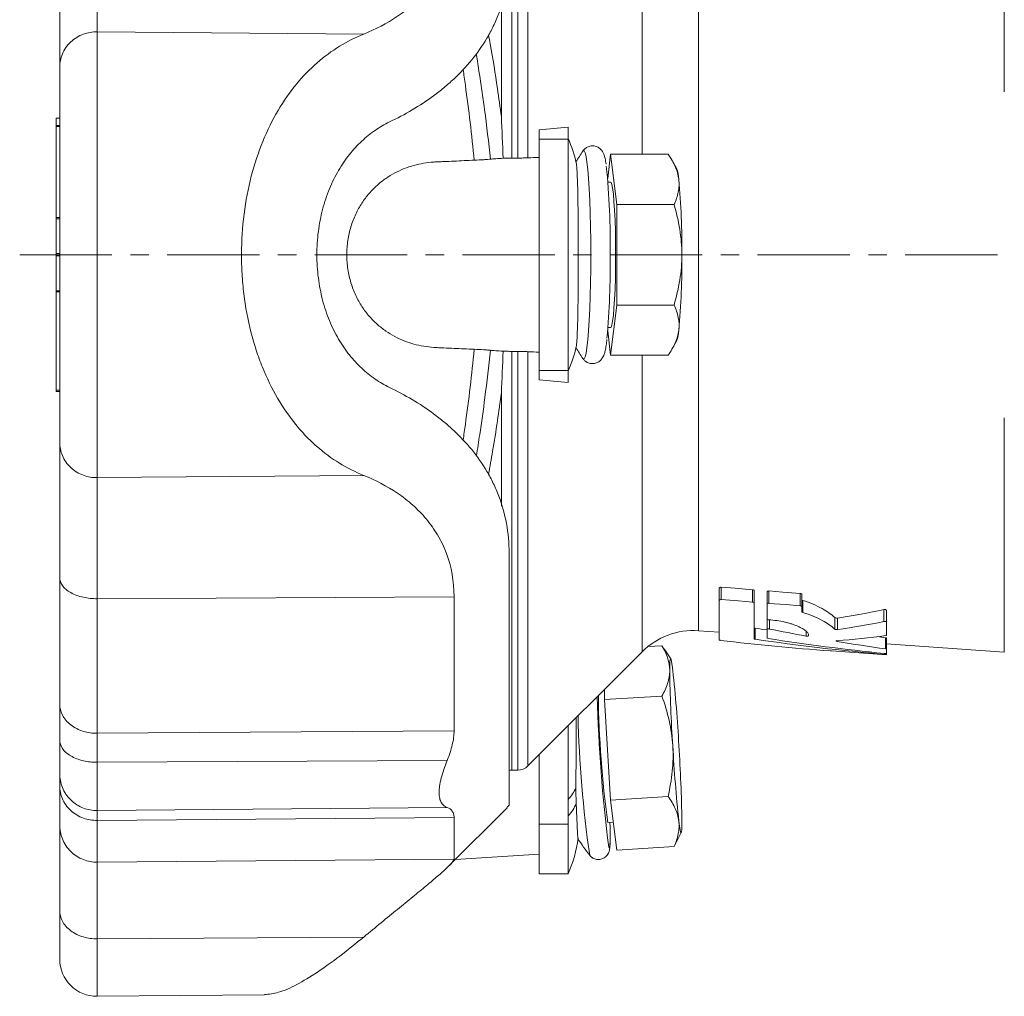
# Model space of a CAD drawing. Header units: millimetres. Extents: x 163 to 693, y 53 to 519.
# Tile 1 of 6: x 163 to 299, y 53 to 187. Entities that reach past the tile are written whole.
import ezdxf

# ---------------------------------------------------------------- set-up
doc = ezdxf.new("R2010")
doc.units = ezdxf.units.MM
doc.linetypes.add('CENTERX2', pattern=[20.32, 12.7, -2.54, 2.54, -2.54])
doc.layers.add('FORMAT', color=7, linetype='Continuous')

msp = doc.modelspace()

# ---------------------------------------------------------------- linework, layer by layer
at = {"color": 8, "linetype": 'Continuous', "lineweight": 0}
for p, q in [((231.17, 225.69), (231.17, 168)), ((231.99, 168.01), (231.99, 225.69)), ((233.4, 225.11), (233.4, 168.05)), ((249.12, 209.39), (249.12, 168.55)), ((298.99, 177.14), (298.99, 209.43)), ((256.89, 206.48), (256.89, 102.91)), ((229.75, 173.72), (229.75, 189.32)), ((174.08, 185.4), (210.79, 185.09)), ((168.43, 173.5), (168.94, 173.5)), ((168.43, 172.34), (168.94, 172.34)), ((234.94, 170.63), (238.94, 170.63)), ((168.43, 159.82), (168.94, 159.82)), ((168.43, 159.65), (168.94, 159.65)), ((168.43, 154.86), (168.94, 154.86)), ((168.43, 154.53), (168.94, 154.53)), ((168.43, 149.74), (168.94, 149.74)), ((168.43, 149.57), (168.94, 149.57)), ((231.17, 141.38), (231.17, 83.69)), ((231.99, 83.69), (231.99, 141.38)), ((233.4, 141.34), (233.4, 84.28)), ((249.12, 140.84), (249.12, 100)), ((234.94, 138.76), (238.94, 138.76)), ((168.43, 136.06), (168.94, 136.06)), ((229.75, 120.05), (229.75, 135.67)), ((298.99, 99.96), (298.99, 132.25)), ((174.08, 123.99), (210.79, 124.3)), ((259.99, 107.2), (259.99, 108.9)), ((264.31, 106.86), (264.31, 108.56)), ((174.08, 107.32), (223.23, 107.56)), ((266.56, 106.68), (266.56, 108.38)), ((270.88, 106.34), (270.88, 108.04)), ((271.25, 105.43), (271.25, 107.09)), ((282.42, 104.18), (282.42, 105.82)), ((266.65, 103.15), (266.65, 104.4)), ((275.65, 103.13), (275.65, 104.73)), ((276.01, 103.07), (276.01, 104.66)), ((264.7, 101.74), (264.7, 103.27)), ((271.71, 102.18), (271.71, 102.81)), ((282.64, 100.41), (282.64, 101.93)), ((275.97, 101.43), (275.97, 101.54)), ((282.64, 99.65), (282.64, 99.77)), ((174.08, 88.78), (223.23, 89.11)), ((174.08, 84.79), (222.28, 85.04)), ((174.08, 78.14), (222.28, 78.55)), ((174.08, 76.78), (223.23, 77.18)), ((234.94, 76.24), (238.94, 76.24)), ((174.08, 71.03), (223.23, 71.46)), ((174.08, 60.47), (210.79, 60.71))]:
    msp.add_line(p, q, dxfattribs=at)
at = {"color": 7, "linetype": 'Continuous', "lineweight": 15}
for p, q in [((168.94, 173.51), (168.43, 173.51)), ((168.43, 173.5), (168.43, 172.54)), ((168.43, 172.52), (168.94, 172.52)), ((168.43, 172.34), (168.43, 159.82)), ((238.94, 172.29), (238.94, 170.63)), ((234.94, 171.92), (234.94, 170.63)), ((234.94, 170.63), (234.94, 138.76)), ((238.94, 170.63), (238.94, 138.76)), ((240.96, 168.98), (240.95, 168.97)), ((244.78, 168.55), (244.38, 165.19)), ((245.62, 161.62), (244.78, 168.55)), ((244.78, 168.55), (252.69, 168.55)), ((231.17, 168), (231.99, 168.01)), ((253.86, 166.61), (253.26, 167.66)), ((244.78, 164.69), (244.42, 164.69)), ((245.62, 147.77), (245.62, 161.62)), ((245.62, 161.62), (253.53, 161.62)), ((168.43, 159.65), (168.43, 154.86)), ((168.43, 154.53), (168.43, 149.74)), ((168.43, 149.57), (168.43, 136.06)), ((244.78, 140.84), (245.62, 147.77)), ((245.62, 147.77), (253.53, 147.77)), ((244.38, 144.2), (244.78, 140.84)), ((244.42, 144.69), (244.78, 144.69)), ((253.26, 141.73), (253.86, 142.78)), ((231.99, 141.38), (231.17, 141.38)), ((244.78, 140.84), (252.69, 140.84)), ((234.94, 138.76), (234.94, 137.47)), ((238.94, 138.76), (238.94, 137.1)), ((168.43, 135.88), (168.94, 135.88)), ((259.75, 107.1), (259.75, 108.79)), ((259.75, 101.63), (259.75, 107.1)), ((264.55, 106.72), (264.55, 108.41)), ((266.32, 106.58), (266.32, 108.27)), ((271.12, 106.2), (271.12, 107.89)), ((264.55, 106.72), (264.55, 101.79)), ((266.32, 104.53), (266.32, 106.58)), ((271.12, 106.2), (271.12, 105.53)), ((266.32, 103.1), (266.32, 104.53)), ((282.79, 104.06), (282.79, 105.7)), ((266.32, 101.9), (266.32, 103.1)), ((282.79, 104.06), (282.79, 102.3)), ((256.89, 102.91), (259.75, 102.71)), ((282.79, 100.36), (282.79, 101.88)), ((249.92, 100.72), (251.85, 100.83)), ((252.12, 100.39), (251.85, 100.83)), ((253.06, 99.02), (252.15, 100.41)), ((282.79, 101.1), (298.99, 99.96)), ((282.79, 100.36), (282.79, 99.77)), ((233.4, 84.28), (249.12, 100)), ((275.03, 100.13), (275.1, 100.13)), ((275.18, 100.12), (282.79, 99.59)), ((282.79, 99.63), (282.79, 99.77)), ((282.79, 99.63), (282.79, 99.59)), ((243.94, 93.43), (243.94, 94.83)), ((243.94, 93.43), (251.85, 93.9)), ((244.78, 79.59), (243.94, 93.43)), ((238.94, 89.82), (238.94, 76.24)), ((234.94, 85.82), (234.94, 76.24)), ((231.17, 83.69), (231.99, 83.69)), ((244.78, 79.59), (252.69, 80.07)), ((230.51, 78.54), (230.81, 78.88)), ((245.62, 72.69), (244.78, 79.59)), ((222.44, 70.43), (230.53, 78.52)), ((234.94, 76.24), (234.94, 69.41)), ((238.94, 76.23), (238.94, 69.41)), ((244.39, 76.48), (245.15, 76.53)), ((253.78, 73.65), (254.51, 75.11)), ((253.53, 73.17), (253.76, 73.66)), ((223.41, 71.39), (234.94, 72.14)), ((245.62, 72.69), (253.53, 73.17)), ((234.94, 69.41), (238.94, 69.41)), ((174.08, 52.55), (197.14, 52.75))]:
    msp.add_line(p, q, dxfattribs=at)
at = {"color": 8, "linetype": 'Continuous', "lineweight": 0, "flags": 128}
for points in [[(242.06, 154.69), (242.05, 156.65), (242.03, 158.57), (241.98, 160.42), (241.92, 162.16), (241.84, 163.76), (241.75, 165.19), (241.64, 166.43), (241.52, 167.44), (241.4, 168.23), (241.27, 168.75), (241.13, 169.02), (240.99, 169.02), (240.96, 168.98)], [(240.96, 140.41), (240.99, 140.37), (241.13, 140.37), (241.27, 140.63), (241.4, 141.16), (241.52, 141.94), (241.64, 142.96), (241.75, 144.2), (241.84, 145.63), (241.92, 147.23), (241.98, 148.97), (242.03, 150.82), (242.05, 152.74), (242.06, 154.69)], [(244.73, 74.8), (244.72, 73.96), (244.69, 73.37), (244.64, 73.05), (244.58, 73), (244.53, 73.11)]]:
    msp.add_lwpolyline(points, dxfattribs=at)
at = {"color": 7, "linetype": 'Continuous', "lineweight": 15, "flags": 128}
for points in [[(245.48, 154.69), (245.47, 156.34), (245.44, 157.94), (245.4, 159.45), (245.33, 160.84), (245.25, 162.05), (245.16, 163.07), (245.06, 163.85), (244.95, 164.39), (244.84, 164.66), (244.78, 164.69)], [(244.78, 144.69), (244.84, 144.73), (244.95, 145), (245.06, 145.54), (245.16, 146.32), (245.25, 147.34), (245.33, 148.55), (245.4, 149.94), (245.44, 151.45), (245.47, 153.05), (245.48, 154.69)], [(264.31, 108.56), (261.92, 108.75), (259.99, 108.9)], [(259.99, 107.2), (262.37, 107.01), (264.31, 106.86)], [(270.88, 108.04), (268.49, 108.23), (266.56, 108.38)], [(266.56, 106.68), (268.9, 106.5), (270.88, 106.34)], [(252.92, 97.43), (252.93, 98.13), (252.95, 98.63), (252.99, 98.94), (253.03, 99.04), (253.1, 98.94), (253.17, 98.64), (253.25, 98.14), (253.34, 97.45)], [(230.8, 83.66), (230.97, 83.68), (231.17, 83.69)], [(244.7, 76.5), (244.72, 75.88), (244.73, 74.8)], [(254.6, 76.7), (254.59, 76.01), (254.57, 75.5), (254.53, 75.19), (254.48, 75.09), (254.42, 75.19), (254.35, 75.49), (254.27, 76), (254.18, 76.69)]]:
    msp.add_lwpolyline(points, dxfattribs=at)
at = {"color": 7, "linetype": 'Continuous', "lineweight": 15}
for centre, radius, start, end in [((223.36, 163.69), 17.08, 12.3096, 24.1895), ((261.52, 154.69), 25.03, 145.194, 149.227), ((141.82, 156.26), 102.92, 359.1287, 5.9382), ((249.68, 164.94), 4.5, 1.8697, 21.7117), ((153.34, 155.82), 101.26, 359.3625, 5.2501), ((131.72, 153.34), 113.01, 354.8591, 0.6875), ((153.34, 153.57), 101.26, 354.7499, 0.6375), ((249.68, 144.45), 4.5, 338.2883, 358.1303), ((223.36, 145.69), 17.08, 335.8105, 347.6904), ((261.52, 154.69), 25.03, 210.8141, 214.806), ((256.19, 92.93), 10, 86, 135), ((454.5, 100.36), 201.6, 180.8328, 183.7854), ((52.11, 75.98), 202.38, 3.1438, 6.0888), ((446.09, 98.95), 203.21, 181.4454, 187.3063), ((383.44, 95.52), 140.35, 180.6289, 187.797), ((455.43, 98.15), 202.39, 183.1439, 186.0887), ((53.02, 73.77), 201.6, 0.8327, 3.7855), ((231.99, 85.69), 2, 270, 315), ((223.36, 76.41), 17.08, 335.8105, 352.9813), ((261.52, 87.54), 25.03, 211.9699, 218.4219), ((174.03, 57.64), 5.09, 180, 270.5042)]:
    msp.add_arc(centre, radius, start, end, dxfattribs=at)
at = {"color": 8, "linetype": 'Continuous', "lineweight": 0}
for centre, radius, start, end in [((402.9, 95.12), 162.65, 181.39, 188.1783), ((234.24, 83.97), 6.37, 317.4852, 334.8018), ((234.3, 81.68), 6.31, 317.4238, 335.7679)]:
    msp.add_arc(centre, radius, start, end, dxfattribs=at)
at = {"color": 7, "linetype": 'Continuous', "lineweight": 15}
for centre, major_axis, ratio, start_param, end_param in [((256.91, 154.69), (81.29, 0), 0.633221, 4.949557, 5.031681), ((310.75, 154.69), (134.12, 0), 0.408268, 4.361873, 4.374728), ((329.06, 154.69), (140.84, 0), 0.408268, 4.253343, 4.29303), ((257.17, 154.69), (83.68, 0), 0.633221, 4.939444, 5.018969), ((311.39, 154.69), (137.86, 0), 0.408268, 4.366906, 4.502358), ((316.15, 154.69), (138.66, 0), 0.408268, 4.345973, 4.466969), ((265.5, 154.69), (84.6, 0), 0.633221, 4.836073, 4.916888), ((328.43, 154.69), (137.11, 0), 0.408268, 4.363244, 4.371897), ((298.47, 154.69), (135.68, 0), 0.408268, 4.424102, 4.538754), ((329.06, 154.69), (140.84, 0), 0.408268, 4.325921, 4.376541)]:
    msp.add_ellipse(centre, major_axis=major_axis, ratio=ratio, start_param=start_param, end_param=end_param, dxfattribs=at)
at = {"color": 8, "linetype": 'Continuous', "lineweight": 0}
for points, knots in [([(174.08, 185.4), (174.08, 186.15), (174.08, 187.08), (174.08, 189.28), (174.08, 190.55), (174.08, 193.4), (174.08, 194.98), (174.08, 198.37), (174.08, 200.18), (174.08, 202.07)], [0, 0, 0, 0, 0.25, 0.25, 0.5, 0.5, 0.75, 0.75, 1, 1, 1, 1]), ([(174.08, 185.4), (173.47, 185.4), (172.82, 185.3), (171.88, 184.95), (171.57, 184.81), (170.98, 184.45), (170.7, 184.24), (170.2, 183.77), (169.97, 183.51), (169.59, 182.95), (169.43, 182.66), (169.05, 181.77), (168.94, 181.16), (168.94, 180.59)], [0, 0, 0, 0, 0.25, 0.25, 0.375, 0.375, 0.5, 0.5, 0.625, 0.625, 0.75, 0.75, 1, 1, 1, 1]), ([(174.08, 123.99), (174.08, 124.41), (174.08, 124.92), (174.08, 126.15), (174.08, 126.86), (174.08, 128.53), (174.08, 129.49), (174.08, 131.64), (174.08, 132.84), (174.08, 135.5), (174.08, 136.95), (174.08, 140.07), (174.08, 141.74), (174.08, 145.24), (174.08, 147.08), (174.08, 150.84), (174.08, 152.77), (174.08, 156.62), (174.08, 158.55), (174.08, 162.31), (174.08, 164.15), (174.08, 167.65), (174.08, 169.32), (174.08, 172.44), (174.08, 173.89), (174.08, 176.54), (174.08, 177.75), (174.08, 179.9), (174.08, 180.85), (174.08, 182.52), (174.08, 183.24), (174.08, 184.47), (174.08, 184.98), (174.08, 185.4)], [0, 0, 0, 0, 0.0625, 0.0625, 0.125, 0.125, 0.1875, 0.1875, 0.25, 0.25, 0.3125, 0.3125, 0.375, 0.375, 0.4375, 0.4375, 0.5, 0.5, 0.5625, 0.5625, 0.625, 0.625, 0.6875, 0.6875, 0.75, 0.75, 0.8125, 0.8125, 0.875, 0.875, 0.9375, 0.9375, 1, 1, 1, 1]), ([(227.98, 184.96), (228.06, 184.55), (228.51, 182.13), (229.1, 178.37), (229.57, 175.01), (229.75, 173.72)], [0, 0, 0, 0, 0.111641, 0.659148, 1, 1, 1, 1]), ([(228.24, 167.86), (227.99, 170.15), (227.44, 175.04), (226.69, 179.82), (226.29, 182.37)], [0, 0, 0, 0, 0.467504, 1, 1, 1, 1]), ([(226.01, 167.72), (225.83, 169.45), (225.46, 172.91), (224.93, 177.07), (224.58, 179.5), (224.48, 180.22)], [0, 0, 0, 0, 0.412004, 0.825111, 1, 1, 1, 1]), ([(224.48, 129.17), (224.58, 129.89), (224.93, 132.31), (225.46, 136.47), (225.83, 139.94), (226.01, 141.67)], [0, 0, 0, 0, 0.174889, 0.586896, 1, 1, 1, 1]), ([(226.31, 127), (226.46, 127.97), (226.89, 130.63), (227.55, 135.47), (228, 139.36), (228.24, 141.53)], [0, 0, 0, 0, 0.203194, 0.556769, 1, 1, 1, 1]), ([(229.75, 135.67), (229.57, 134.38), (229.19, 131.67), (228.61, 127.92), (228.17, 125.5), (227.97, 124.46)], [0, 0, 0, 0, 0.341211, 0.715017, 1, 1, 1, 1]), ([(174.08, 123.99), (173.47, 123.99), (172.82, 124.09), (171.88, 124.44), (171.57, 124.58), (170.98, 124.94), (170.7, 125.15), (170.2, 125.62), (169.97, 125.88), (169.59, 126.43), (169.43, 126.73), (169.05, 127.62), (168.94, 128.23), (168.94, 128.8)], [0, 0, 0, 0, 0.25, 0.25, 0.375, 0.375, 0.5, 0.5, 0.625, 0.625, 0.75, 0.75, 1, 1, 1, 1]), ([(174.08, 123.99), (174.08, 123.24), (174.08, 122.31), (174.08, 120.11), (174.08, 118.84), (174.08, 115.99), (174.08, 114.41), (174.08, 111.02), (174.08, 109.21), (174.08, 107.32)], [0, 0, 0, 0, 0.25, 0.25, 0.5, 0.5, 0.75, 0.75, 1, 1, 1, 1]), ([(174.08, 107.32), (173.47, 107.32), (172.82, 107.38), (171.88, 107.59), (171.57, 107.67), (170.98, 107.89), (170.7, 108.01), (170.2, 108.3), (169.97, 108.45), (169.59, 108.78), (169.43, 108.96), (169.05, 109.49), (168.94, 109.86), (168.94, 110.2)], [0, 0, 0, 0, 0.25, 0.25, 0.375, 0.375, 0.5, 0.5, 0.625, 0.625, 0.75, 0.75, 1, 1, 1, 1]), ([(174.08, 107.32), (174.08, 103.83), (174.08, 100.5), (174.08, 94.28), (174.08, 91.4), (174.08, 88.78)], [0, 0, 0, 0, 0.5, 0.5, 1, 1, 1, 1]), ([(174.08, 88.78), (173.47, 88.77), (172.82, 88.86), (171.88, 89.14), (171.57, 89.27), (170.98, 89.57), (170.7, 89.74), (170.2, 90.13), (169.97, 90.35), (169.59, 90.81), (169.43, 91.05), (169.05, 91.79), (168.94, 92.3), (168.94, 92.78)], [0, 0, 0, 0, 0.25, 0.25, 0.375, 0.375, 0.5, 0.5, 0.625, 0.625, 0.75, 0.75, 1, 1, 1, 1]), ([(174.08, 84.79), (173.47, 84.79), (172.82, 84.85), (171.88, 85.07), (171.57, 85.16), (170.98, 85.39), (170.7, 85.52), (170.2, 85.82), (169.97, 85.98), (169.59, 86.33), (169.43, 86.51), (169.05, 87.08), (168.94, 87.46), (168.94, 87.82)], [0, 0, 0, 0, 0.25, 0.25, 0.375, 0.375, 0.5, 0.5, 0.625, 0.625, 0.75, 0.75, 1, 1, 1, 1]), ([(174.08, 84.79), (174.08, 83.9), (174.08, 83.06), (174.08, 81.53), (174.08, 80.85), (174.08, 79.69), (174.08, 79.22), (174.08, 78.5), (174.08, 78.26), (174.08, 78.14)], [0, 0, 0, 0, 0.25, 0.25, 0.5, 0.5, 0.75, 0.75, 1, 1, 1, 1]), ([(174.08, 78.14), (173.47, 78.13), (172.82, 78.24), (171.88, 78.6), (171.57, 78.76), (170.98, 79.13), (170.7, 79.35), (170.2, 79.85), (169.97, 80.12), (169.59, 80.7), (169.43, 81.01), (169.05, 81.95), (168.94, 82.59), (168.94, 83.19)], [0, 0, 0, 0, 0.25, 0.25, 0.375, 0.375, 0.5, 0.5, 0.625, 0.625, 0.75, 0.75, 1, 1, 1, 1]), ([(174.08, 71.03), (174.08, 71.36), (174.08, 72), (174.08, 73.93), (174.08, 75.21), (174.08, 76.78)], [0, 0, 0, 0, 0.5, 0.5, 1, 1, 1, 1]), ([(174.08, 60.47), (174.08, 61.97), (174.08, 63.35), (174.08, 65.81), (174.08, 66.89), (174.08, 68.69), (174.08, 69.42), (174.08, 70.5), (174.08, 70.86), (174.08, 71.03)], [0, 0, 0, 0, 0.25, 0.25, 0.5, 0.5, 0.75, 0.75, 1, 1, 1, 1]), ([(174.08, 60.47), (173.47, 60.47), (172.82, 60.55), (171.88, 60.83), (171.57, 60.94), (170.98, 61.23), (170.7, 61.4), (170.2, 61.78), (169.97, 61.98), (169.59, 62.43), (169.43, 62.66), (169.05, 63.37), (168.94, 63.87), (168.94, 64.32)], [0, 0, 0, 0, 0.25, 0.25, 0.375, 0.375, 0.5, 0.5, 0.625, 0.625, 0.75, 0.75, 1, 1, 1, 1]), ([(174.08, 60.47), (174.08, 59.64), (174.08, 57.89), (174.08, 55.74), (174.08, 53.99), (174.08, 52.79), (174.08, 52.63), (174.08, 52.56)], [0, 0, 0, 0, 0.172658, 0.359608, 0.56083, 0.775716, 1, 1, 1, 1])]:
    msp.add_open_spline(points, degree=3, knots=knots, dxfattribs=at)
at = {"color": 7, "linetype": 'Continuous', "lineweight": 15}
for points, knots in [([(223.23, 201.82), (223.23, 199.64), (222.87, 197.66), (222.02, 195.39), (221.83, 194.95), (221.43, 194.1), (221.2, 193.69), (220.5, 192.5), (219.97, 191.77), (218.82, 190.4), (218.2, 189.76), (216.87, 188.58), (216.17, 188.04), (213.99, 186.56), (212.43, 185.75), (210.79, 185.09)], [0, 0, 0, 0, 0.25, 0.25, 0.3125, 0.3125, 0.375, 0.375, 0.5, 0.5, 0.625, 0.625, 0.75, 0.75, 1, 1, 1, 1]), ([(168.94, 199.19), (168.94, 197.08), (168.94, 195.06), (168.94, 191.28), (168.94, 189.52), (168.94, 186.34), (168.94, 184.92), (168.94, 182.46), (168.94, 181.42), (168.94, 180.59)], [0, 0, 0, 0, 0.25, 0.25, 0.5, 0.5, 0.75, 0.75, 1, 1, 1, 1]), ([(214.33, 172.98), (216.46, 173.99), (218.51, 175.19), (220.9, 176.96), (221.37, 177.32), (222.29, 178.09), (222.74, 178.48), (224.06, 179.72), (224.89, 180.6), (226.42, 182.47), (227.12, 183.47), (228.07, 185.06), (228.36, 185.61), (228.91, 186.75), (229.17, 187.34), (229.85, 189.15), (230.2, 190.41), (230.68, 193.02), (230.81, 194.39), (230.81, 195.81)], [0, 0, 0, 0, 0.25, 0.25, 0.3125, 0.3125, 0.375, 0.375, 0.5, 0.5, 0.625, 0.625, 0.6875, 0.6875, 0.75, 0.75, 0.875, 0.875, 1, 1, 1, 1]), ([(210.79, 185.09), (209.64, 184.63), (208.53, 184.07), (206.39, 182.75), (205.36, 181.99), (203.37, 180.26), (202.42, 179.28), (200.61, 177.07), (199.77, 175.87), (198.23, 173.26), (197.53, 171.84), (196.28, 168.79), (195.75, 167.19), (194.88, 163.85), (194.54, 162.11), (194.08, 158.47), (193.97, 156.64), (193.96, 153.9), (193.99, 152.98), (194.09, 151.14), (194.18, 150.21), (194.51, 147.5), (194.84, 145.75), (195.37, 143.63), (195.49, 143.21), (195.73, 142.38), (195.86, 141.97), (196.25, 140.75), (196.54, 139.97), (197.46, 137.69), (198.16, 136.26), (199.71, 133.6), (200.55, 132.4), (201.9, 130.75), (202.36, 130.22), (203.31, 129.23), (203.81, 128.76), (205.31, 127.43), (206.36, 126.66), (208.52, 125.33), (209.64, 124.76), (210.79, 124.3)], [0, 0, 0, 0, 0.0625, 0.0625, 0.125, 0.125, 0.1875, 0.1875, 0.25, 0.25, 0.3125, 0.3125, 0.375, 0.375, 0.4375, 0.4375, 0.5, 0.5, 0.53125, 0.53125, 0.5625, 0.5625, 0.625, 0.625, 0.640625, 0.640625, 0.65625, 0.65625, 0.6875, 0.6875, 0.75, 0.75, 0.8125, 0.8125, 0.84375, 0.84375, 0.875, 0.875, 0.9375, 0.9375, 1, 1, 1, 1]), ([(168.94, 128.8), (168.94, 129.16), (168.94, 129.58), (168.94, 130.62), (168.94, 131.22), (168.94, 132.63), (168.94, 133.44), (168.94, 135.25), (168.94, 136.27), (168.94, 138.5), (168.94, 139.73), (168.94, 142.36), (168.94, 143.76), (168.94, 146.72), (168.94, 148.27), (168.94, 151.44), (168.94, 153.07), (168.94, 156.32), (168.94, 157.94), (168.94, 161.12), (168.94, 162.67), (168.94, 165.62), (168.94, 167.03), (168.94, 169.66), (168.94, 170.89), (168.94, 173.12), (168.94, 174.14), (168.94, 175.95), (168.94, 176.76), (168.94, 178.17), (168.94, 178.77), (168.94, 179.8), (168.94, 180.23), (168.94, 180.59)], [0, 0, 0, 0, 0.0625, 0.0625, 0.125, 0.125, 0.1875, 0.1875, 0.25, 0.25, 0.3125, 0.3125, 0.375, 0.375, 0.4375, 0.4375, 0.5, 0.5, 0.5625, 0.5625, 0.625, 0.625, 0.6875, 0.6875, 0.75, 0.75, 0.8125, 0.8125, 0.875, 0.875, 0.9375, 0.9375, 1, 1, 1, 1]), ([(168.43, 172.34), (168.43, 172.38), (168.43, 172.43), (168.43, 172.51), (168.43, 172.52), (168.43, 172.52)], [0, 0, 0, 0, 0.5, 0.5, 1, 1, 1, 1]), ([(204.34, 154.69), (204.34, 155.77), (204.41, 156.83), (204.61, 158.4), (204.69, 158.92), (204.89, 159.94), (205, 160.45), (205.39, 161.93), (205.71, 162.87), (206.26, 164.22), (206.46, 164.66), (206.88, 165.51), (207.1, 165.91), (207.79, 167.09), (208.29, 167.82), (209.09, 168.83), (209.37, 169.16), (209.93, 169.77), (210.22, 170.06), (211.11, 170.89), (211.72, 171.38), (212.99, 172.26), (213.65, 172.64), (214.33, 172.98)], [0, 0, 0, 0, 0.125, 0.125, 0.1875, 0.1875, 0.25, 0.25, 0.375, 0.375, 0.4375, 0.4375, 0.5, 0.5, 0.625, 0.625, 0.6875, 0.6875, 0.75, 0.75, 0.875, 0.875, 1, 1, 1, 1]), ([(244.17, 167.16), (244.17, 167.16), (244.13, 167.49), (244.03, 167.93), (243.9, 168.44), (243.71, 168.85), (243.46, 169.2), (243.07, 169.52), (242.53, 169.71), (241.94, 169.69), (241.44, 169.48), (241.1, 169.18), (240.98, 169.01), (240.92, 168.92)], [0, 0, 0, 0, 0.003164, 0.215474, 0.401814, 0.503185, 0.576195, 0.648863, 0.723023, 0.798384, 0.869913, 0.935592, 1, 1, 1, 1]), ([(252.69, 168.55), (253.09, 167.98), (253.42, 167.41), (253.93, 166.26), (254.11, 165.68), (254.18, 165.09)], [0, 0, 0, 0, 0.5, 0.5, 1, 1, 1, 1]), ([(226.01, 167.72), (225.08, 167.68), (223.69, 167.61), (222.06, 167.54), (221.36, 167.51), (220.89, 167.49), (220.66, 167.48), (219.5, 167.4), (218.58, 167.25), (216.79, 166.75), (215.91, 166.41), (214.64, 165.73), (214.22, 165.47), (213.41, 164.91), (213.01, 164.6), (212.25, 163.91), (211.89, 163.54), (211.18, 162.73), (210.85, 162.28), (210.23, 161.33), (209.94, 160.82), (209.44, 159.74), (209.21, 159.15), (208.85, 157.95), (208.7, 157.32), (208.56, 156.34), (208.52, 156), (208.47, 155.34), (208.46, 155.01), (208.46, 154.35), (208.47, 154.02), (208.52, 153.36), (208.56, 153.02), (208.71, 152.05), (208.85, 151.42), (209.13, 150.51), (209.23, 150.21), (209.45, 149.64), (209.57, 149.36), (209.95, 148.55), (210.24, 148.04), (210.71, 147.32), (210.87, 147.09), (211.2, 146.65), (211.37, 146.44), (211.9, 145.83), (212.26, 145.46), (213.03, 144.78), (213.42, 144.47), (214.24, 143.9), (214.66, 143.65), (215.92, 142.98), (216.8, 142.64), (218.59, 142.14), (219.51, 141.99), (220.67, 141.91), (220.9, 141.9), (221.37, 141.88), (222.06, 141.85), (223.69, 141.78), (225.08, 141.71), (226.01, 141.67)], [0, 0, 0, 0, 0.0625, 0.09375, 0.109375, 0.109375, 0.125, 0.125, 0.1875, 0.1875, 0.25, 0.25, 0.28125, 0.28125, 0.3125, 0.3125, 0.34375, 0.34375, 0.375, 0.375, 0.40625, 0.40625, 0.4375, 0.4375, 0.46875, 0.46875, 0.484375, 0.484375, 0.5, 0.5, 0.515625, 0.515625, 0.53125, 0.53125, 0.5625, 0.5625, 0.578125, 0.578125, 0.59375, 0.59375, 0.625, 0.625, 0.640625, 0.640625, 0.65625, 0.65625, 0.6875, 0.6875, 0.71875, 0.71875, 0.75, 0.75, 0.8125, 0.8125, 0.875, 0.875, 0.890625, 0.890625, 0.90625, 0.9375, 1, 1, 1, 1]), ([(228.24, 167.86), (228.12, 167.85), (227.99, 167.83), (227.68, 167.81), (227.5, 167.8), (226.94, 167.76), (226.51, 167.74), (226.01, 167.72)], [0, 0, 0, 0, 0.25, 0.25, 0.5, 0.5, 1, 1, 1, 1]), ([(228.24, 167.86), (228.44, 167.88), (228.69, 167.9), (229.27, 167.94), (229.61, 167.96), (229.99, 167.98)], [0, 0, 0, 0, 0.5, 0.5, 1, 1, 1, 1]), ([(229.99, 167.98), (230.16, 167.99), (230.35, 167.99), (230.74, 168), (230.96, 168), (231.17, 168)], [0, 0, 0, 0, 0.5, 0.5, 1, 1, 1, 1]), ([(233.4, 168.05), (233.31, 168.04), (233.21, 168.04), (232.99, 168.03), (232.87, 168.03), (232.63, 168.02), (232.51, 168.02), (232.25, 168.01), (232.12, 168.01), (231.99, 168.01)], [0, 0, 0, 0, 0.25, 0.25, 0.5, 0.5, 0.75, 0.75, 1, 1, 1, 1]), ([(240.05, 142.05), (240.07, 142.16), (240.1, 142.33), (240.13, 142.69), (240.14, 142.83), (240.16, 143.13), (240.17, 143.3), (240.19, 143.85), (240.21, 144.27), (240.23, 144.98), (240.24, 145.24), (240.26, 145.77), (240.26, 146.05), (240.28, 146.91), (240.29, 147.53), (240.3, 148.5), (240.31, 148.84), (240.31, 149.53), (240.32, 149.88), (240.33, 150.95), (240.33, 151.68), (240.34, 153.17), (240.34, 153.94), (240.34, 155.45), (240.34, 156.2), (240.33, 157.32), (240.33, 157.69), (240.33, 158.43), (240.32, 158.79), (240.31, 159.86), (240.31, 160.54), (240.29, 161.52), (240.29, 161.84), (240.28, 162.46), (240.27, 162.76), (240.26, 163.62), (240.24, 164.15), (240.22, 164.87), (240.21, 165.1), (240.19, 165.52), (240.19, 165.72), (240.16, 166.27), (240.14, 166.57), (240.11, 166.93), (240.1, 167.04), (240.07, 167.21), (240.06, 167.28), (240.05, 167.34)], [0, 0, 0, 0, 0.0625, 0.0625, 0.09375, 0.09375, 0.125, 0.125, 0.1875, 0.1875, 0.21875, 0.21875, 0.25, 0.25, 0.3125, 0.3125, 0.34375, 0.34375, 0.375, 0.375, 0.4375, 0.4375, 0.5, 0.5, 0.5625, 0.5625, 0.59375, 0.59375, 0.625, 0.625, 0.6875, 0.6875, 0.71875, 0.71875, 0.75, 0.75, 0.8125, 0.8125, 0.84375, 0.84375, 0.875, 0.875, 0.9375, 0.9375, 0.96875, 0.96875, 1, 1, 1, 1]), ([(254.18, 165.09), (254.21, 164.79), (254.22, 164.5), (254.2, 163.91), (254.16, 163.62), (253.98, 162.76), (253.78, 162.19), (253.53, 161.62)], [0, 0, 0, 0, 0.25, 0.25, 0.5, 0.5, 1, 1, 1, 1]), ([(254.6, 154.69), (254.6, 155.28), (254.57, 155.87), (254.47, 157.05), (254.4, 157.63), (254.12, 159.37), (253.85, 160.5), (253.53, 161.62)], [0, 0, 0, 0, 0.25, 0.25, 0.5, 0.5, 1, 1, 1, 1]), ([(168.43, 159.65), (168.43, 159.66), (168.43, 159.69), (168.43, 159.75), (168.43, 159.79), (168.43, 159.82)], [0, 0, 0, 0, 0.5, 0.5, 1, 1, 1, 1]), ([(168.43, 154.86), (168.43, 154.85), (168.43, 154.83), (168.43, 154.78), (168.43, 154.74), (168.43, 154.65), (168.43, 154.61), (168.43, 154.56), (168.43, 154.54), (168.43, 154.53)], [0, 0, 0, 0, 0.25, 0.25, 0.5, 0.5, 0.75, 0.75, 1, 1, 1, 1]), ([(204.34, 154.69), (204.34, 153.61), (204.41, 152.55), (204.61, 150.99), (204.69, 150.47), (204.89, 149.45), (205, 148.94), (205.39, 147.46), (205.71, 146.52), (206.26, 145.17), (206.46, 144.73), (206.88, 143.88), (207.1, 143.48), (207.79, 142.3), (208.29, 141.57), (209.09, 140.56), (209.37, 140.23), (209.93, 139.62), (210.22, 139.33), (211.11, 138.5), (211.72, 138.01), (212.99, 137.13), (213.65, 136.75), (214.33, 136.41)], [0, 0, 0, 0, 0.125, 0.125, 0.1875, 0.1875, 0.25, 0.25, 0.375, 0.375, 0.4375, 0.4375, 0.5, 0.5, 0.625, 0.625, 0.6875, 0.6875, 0.75, 0.75, 0.875, 0.875, 1, 1, 1, 1]), ([(253.53, 147.77), (253.85, 148.89), (254.12, 150.05), (254.5, 152.36), (254.6, 153.52), (254.6, 154.69)], [0, 0, 0, 0, 0.5, 0.5, 1, 1, 1, 1]), ([(168.43, 149.57), (168.43, 149.6), (168.43, 149.64), (168.43, 149.7), (168.43, 149.73), (168.43, 149.74)], [0, 0, 0, 0, 0.5, 0.5, 1, 1, 1, 1]), ([(253.53, 147.77), (253.79, 147.2), (253.99, 146.63), (254.22, 145.48), (254.25, 144.89), (254.18, 144.3)], [0, 0, 0, 0, 0.5, 0.5, 1, 1, 1, 1]), ([(254.18, 144.3), (254.14, 144.01), (254.08, 143.71), (253.91, 143.13), (253.81, 142.84), (253.42, 141.97), (253.08, 141.4), (252.69, 140.84)], [0, 0, 0, 0, 0.25, 0.25, 0.5, 0.5, 1, 1, 1, 1]), ([(240.96, 140.42), (240.99, 140.38), (241.06, 140.26), (241.33, 139.99), (241.81, 139.73), (242.41, 139.66), (242.96, 139.81), (243.37, 140.1), (243.62, 140.4), (243.79, 140.7), (243.92, 141.04), (244.05, 141.52), (244.17, 142.16), (244.24, 142.77), (244.27, 143.04)], [0, 0, 0, 0, 0.024254, 0.086268, 0.149224, 0.21362, 0.278947, 0.336104, 0.393188, 0.457351, 0.540755, 0.670666, 0.851215, 1, 1, 1, 1]), ([(226.01, 141.67), (226.51, 141.65), (226.94, 141.63), (227.5, 141.59), (227.67, 141.58), (227.98, 141.55), (228.12, 141.54), (228.24, 141.53)], [0, 0, 0, 0, 0.5, 0.5, 0.75, 0.75, 1, 1, 1, 1]), ([(229.99, 141.41), (229.61, 141.43), (229.28, 141.45), (228.69, 141.49), (228.44, 141.51), (228.24, 141.53)], [0, 0, 0, 0, 0.5, 0.5, 1, 1, 1, 1]), ([(231.17, 141.38), (230.95, 141.39), (230.75, 141.39), (230.35, 141.4), (230.16, 141.4), (229.99, 141.41)], [0, 0, 0, 0, 0.5, 0.5, 1, 1, 1, 1]), ([(231.99, 141.38), (232.12, 141.38), (232.25, 141.37), (232.5, 141.37), (232.63, 141.37), (232.87, 141.36), (232.99, 141.36), (233.2, 141.35), (233.31, 141.35), (233.4, 141.34)], [0, 0, 0, 0, 0.25, 0.25, 0.5, 0.5, 0.75, 0.75, 1, 1, 1, 1]), ([(168.43, 135.88), (168.43, 135.88), (168.43, 135.89), (168.43, 135.97), (168.43, 136.02), (168.43, 136.06)], [0, 0, 0, 0, 0.5, 0.5, 1, 1, 1, 1]), ([(214.33, 136.41), (216.46, 135.4), (218.51, 134.2), (220.9, 132.43), (221.37, 132.07), (222.29, 131.3), (222.74, 130.9), (224.06, 129.67), (224.89, 128.79), (226.42, 126.92), (227.12, 125.92), (228.07, 124.32), (228.36, 123.77), (228.91, 122.64), (229.17, 122.05), (229.85, 120.24), (230.2, 118.98), (230.68, 116.36), (230.81, 115), (230.81, 113.58)], [0, 0, 0, 0, 0.25, 0.25, 0.3125, 0.3125, 0.375, 0.375, 0.5, 0.5, 0.625, 0.625, 0.6875, 0.6875, 0.75, 0.75, 0.875, 0.875, 1, 1, 1, 1]), ([(168.94, 110.2), (168.94, 112.3), (168.94, 114.33), (168.94, 118.11), (168.94, 119.86), (168.94, 123.05), (168.94, 124.47), (168.94, 126.93), (168.94, 127.97), (168.94, 128.8)], [0, 0, 0, 0, 0.25, 0.25, 0.5, 0.5, 0.75, 0.75, 1, 1, 1, 1]), ([(223.23, 107.56), (223.23, 109.75), (222.87, 111.73), (222.02, 114), (221.83, 114.44), (221.43, 115.29), (221.2, 115.7), (220.5, 116.89), (219.97, 117.62), (218.82, 118.99), (218.2, 119.63), (216.87, 120.81), (216.17, 121.35), (213.99, 122.83), (212.43, 123.64), (210.79, 124.3)], [0, 0, 0, 0, 0.25, 0.25, 0.3125, 0.3125, 0.375, 0.375, 0.5, 0.5, 0.625, 0.625, 0.75, 0.75, 1, 1, 1, 1]), ([(230.81, 78.88), (230.81, 79.03), (230.81, 79.33), (230.81, 80.3), (230.81, 80.97), (230.81, 82.65), (230.81, 83.67), (230.81, 86.06), (230.81, 87.43), (230.81, 90.49), (230.81, 92.18), (230.81, 95.85), (230.81, 97.82), (230.81, 102), (230.81, 104.2), (230.81, 108.78), (230.81, 111.15), (230.81, 113.58)], [0, 0, 0, 0, 0.125, 0.125, 0.25, 0.25, 0.375, 0.375, 0.5, 0.5, 0.625, 0.625, 0.75, 0.75, 0.875, 0.875, 1, 1, 1, 1]), ([(168.94, 110.2), (168.94, 106.92), (168.94, 103.79), (168.94, 97.95), (168.94, 95.24), (168.94, 92.78)], [0, 0, 0, 0, 0.5, 0.5, 1, 1, 1, 1]), ([(259.99, 108.9), (259.92, 108.91), (259.86, 108.9), (259.77, 108.85), (259.75, 108.82), (259.75, 108.79)], [0, 0, 0, 0, 0.5, 0.5, 1, 1, 1, 1]), ([(264.55, 108.41), (264.55, 108.44), (264.53, 108.48), (264.44, 108.53), (264.38, 108.55), (264.31, 108.56)], [0, 0, 0, 0, 0.5, 0.5, 1, 1, 1, 1]), ([(223.23, 107.56), (223.23, 104.09), (223.23, 100.78), (223.23, 94.59), (223.23, 91.72), (223.23, 89.11)], [0, 0, 0, 0, 0.5, 0.5, 1, 1, 1, 1]), ([(259.75, 107.1), (259.75, 107.13), (259.77, 107.15), (259.86, 107.2), (259.92, 107.21), (259.99, 107.2)], [0, 0, 0, 0, 0.5, 0.5, 1, 1, 1, 1]), ([(266.56, 108.38), (266.5, 108.39), (266.43, 108.37), (266.35, 108.33), (266.32, 108.3), (266.32, 108.27)], [0, 0, 0, 0, 0.5, 0.5, 1, 1, 1, 1]), ([(271.12, 107.89), (271.12, 107.92), (271.1, 107.96), (271.01, 108.01), (270.95, 108.03), (270.88, 108.04)], [0, 0, 0, 0, 0.5, 0.5, 1, 1, 1, 1]), ([(264.31, 106.86), (264.38, 106.86), (264.44, 106.83), (264.53, 106.78), (264.55, 106.75), (264.55, 106.72)], [0, 0, 0, 0, 0.5, 0.5, 1, 1, 1, 1]), ([(266.32, 106.58), (266.32, 106.61), (266.34, 106.64), (266.43, 106.68), (266.5, 106.69), (266.56, 106.68)], [0, 0, 0, 0, 0.5, 0.5, 1, 1, 1, 1]), ([(270.88, 106.34), (270.95, 106.34), (271.01, 106.32), (271.1, 106.27), (271.12, 106.23), (271.12, 106.2)], [0, 0, 0, 0, 0.5, 0.5, 1, 1, 1, 1]), ([(275.65, 104.73), (275.44, 104.93), (275.19, 105.13), (274.6, 105.54), (274.27, 105.75), (273.52, 106.16), (273.11, 106.36), (272.23, 106.74), (271.76, 106.92), (271.25, 107.09)], [0, 0, 0, 0, 0.25, 0.25, 0.5, 0.5, 0.75, 0.75, 1, 1, 1, 1]), ([(282.79, 105.7), (282.79, 105.74), (282.75, 105.78), (282.64, 105.81), (282.59, 105.82), (282.5, 105.83), (282.46, 105.83), (282.42, 105.82)], [0, 0, 0, 0, 0.5, 0.5, 0.75, 0.75, 1, 1, 1, 1]), ([(266.57, 104.41), (266.5, 104.42), (266.44, 104.43), (266.35, 104.47), (266.32, 104.5), (266.32, 104.53)], [0, 0, 0, 0, 0.5, 0.5, 1, 1, 1, 1]), ([(272.05, 102.21), (272.06, 102.31), (272.04, 102.41), (271.95, 102.57), (271.91, 102.62), (271.82, 102.73), (271.76, 102.79), (271.57, 102.96), (271.4, 103.08), (271.02, 103.31), (270.79, 103.42), (270.29, 103.64), (270.02, 103.74), (269.57, 103.89), (269.41, 103.93), (269.09, 104.02), (268.92, 104.06), (268.42, 104.18), (268.06, 104.25), (267.32, 104.35), (266.95, 104.39), (266.57, 104.41)], [0, 0, 0, 0, 0.125, 0.125, 0.1875, 0.1875, 0.25, 0.25, 0.375, 0.375, 0.5, 0.5, 0.625, 0.625, 0.6875, 0.6875, 0.75, 0.75, 0.875, 0.875, 1, 1, 1, 1]), ([(271.25, 105.43), (271.76, 105.26), (272.23, 105.09), (273.11, 104.72), (273.51, 104.53), (274.27, 104.13), (274.6, 103.93), (275.19, 103.53), (275.44, 103.33), (275.65, 103.13)], [0, 0, 0, 0, 0.25, 0.25, 0.5, 0.5, 0.75, 0.75, 1, 1, 1, 1]), ([(276.01, 104.66), (275.94, 104.65), (275.87, 104.65), (275.73, 104.68), (275.68, 104.7), (275.65, 104.73)], [0, 0, 0, 0, 0.5, 0.5, 1, 1, 1, 1]), ([(266.32, 103.1), (266.32, 103.13), (266.36, 103.15), (266.49, 103.16), (266.58, 103.16), (266.65, 103.15)], [0, 0, 0, 0, 0.5, 0.5, 1, 1, 1, 1]), ([(275.65, 103.13), (275.68, 103.11), (275.73, 103.08), (275.87, 103.06), (275.94, 103.06), (276.01, 103.07)], [0, 0, 0, 0, 0.5, 0.5, 1, 1, 1, 1]), ([(282.42, 104.18), (282.46, 104.18), (282.5, 104.19), (282.59, 104.18), (282.64, 104.17), (282.75, 104.13), (282.79, 104.1), (282.79, 104.06)], [0, 0, 0, 0, 0.25, 0.25, 0.5, 0.5, 1, 1, 1, 1]), ([(271.71, 102.18), (271.79, 102.16), (271.87, 102.16), (272, 102.17), (272.04, 102.19), (272.05, 102.21)], [0, 0, 0, 0, 0.5, 0.5, 1, 1, 1, 1]), ([(251.85, 100.83), (252.18, 100.29), (252.45, 99.73), (252.82, 98.59), (252.92, 98.02), (252.92, 97.43)], [0, 0, 0, 0, 0.5, 0.5, 1, 1, 1, 1]), ([(275.94, 101.54), (275.86, 101.53), (275.82, 101.51), (275.84, 101.47), (275.89, 101.45), (275.97, 101.43)], [0, 0, 0, 0, 0.5, 0.5, 1, 1, 1, 1]), ([(275.18, 100.12), (275.18, 100.12), (275.18, 100.12), (275.16, 100.13), (275.11, 100.13), (275.06, 100.13), (275.03, 100.13)], [0, 0, 0, 0, 0.1447266, 0.4300567, 0.7156446, 1, 1, 1, 1]), ([(282.79, 99.77), (282.79, 99.77), (282.75, 99.76), (282.62, 99.77), (282.53, 99.77), (282.46, 99.78)], [0, 0, 0, 0, 0.5, 0.5, 1, 1, 1, 1]), ([(252.92, 97.43), (252.92, 97.14), (252.9, 96.85), (252.8, 96.25), (252.73, 95.95), (252.44, 95.07), (252.18, 94.48), (251.85, 93.9)], [0, 0, 0, 0, 0.25, 0.25, 0.5, 0.5, 1, 1, 1, 1]), ([(251.85, 93.9), (252.25, 92.79), (252.59, 91.67), (253.1, 89.39), (253.27, 88.23), (253.34, 87.05)], [0, 0, 0, 0, 0.5, 0.5, 1, 1, 1, 1]), ([(168.94, 87.82), (168.94, 88.75), (168.94, 89.63), (168.94, 91.29), (168.94, 92.06), (168.94, 92.78)], [0, 0, 0, 0, 0.5, 0.5, 1, 1, 1, 1]), ([(240.01, 81.26), (240.01, 81.98), (240.02, 83.33), (240.02, 85.52), (240.02, 87.67), (240.03, 89.5), (240.03, 90.55), (240.03, 90.91)], [0, 0, 0, 0, 0.240415, 0.453653, 0.673076, 0.886315, 1, 1, 1, 1]), ([(222.28, 85.04), (222.59, 85.79), (222.82, 86.5), (223.06, 87.52), (223.13, 87.85), (223.21, 88.5), (223.23, 88.81), (223.23, 89.11)], [0, 0, 0, 0, 0.5, 0.5, 0.75, 0.75, 1, 1, 1, 1]), ([(168.94, 87.82), (168.94, 87.2), (168.94, 86.62), (168.94, 85.55), (168.94, 85.08), (168.94, 84.27), (168.94, 83.94), (168.94, 83.45), (168.94, 83.28), (168.94, 83.19)], [0, 0, 0, 0, 0.25, 0.25, 0.5, 0.5, 0.75, 0.75, 1, 1, 1, 1]), ([(253.34, 87.05), (253.38, 86.47), (253.39, 85.88), (253.36, 84.7), (253.32, 84.12), (253.15, 82.38), (252.95, 81.22), (252.69, 80.07)], [0, 0, 0, 0, 0.25, 0.25, 0.5, 0.5, 1, 1, 1, 1]), ([(222.28, 78.55), (221.93, 78.67), (221.65, 78.9), (221.37, 79.42), (221.3, 79.62), (221.2, 80.08), (221.18, 80.34), (221.18, 80.9), (221.2, 81.21), (221.27, 81.71), (221.3, 81.88), (221.37, 82.24), (221.42, 82.42), (221.56, 82.98), (221.67, 83.37), (221.95, 84.18), (222.11, 84.61), (222.28, 85.04)], [0, 0, 0, 0, 0.25, 0.25, 0.375, 0.375, 0.5, 0.5, 0.625, 0.625, 0.6875, 0.6875, 0.75, 0.75, 0.875, 0.875, 1, 1, 1, 1]), ([(168.94, 83.19), (168.94, 83.06), (168.94, 82.85), (168.94, 82.29), (168.94, 81.93), (168.94, 81.5)], [0, 0, 0, 0, 0.5, 0.5, 1, 1, 1, 1]), ([(174.08, 76.78), (173.47, 76.77), (172.82, 76.87), (171.88, 77.21), (171.57, 77.36), (170.98, 77.71), (170.7, 77.92), (170.2, 78.38), (169.97, 78.63), (169.59, 79.18), (169.43, 79.46), (169.05, 80.34), (168.94, 80.94), (168.94, 81.5)], [0, 0, 0, 0, 0.25, 0.25, 0.375, 0.375, 0.5, 0.5, 0.625, 0.625, 0.75, 0.75, 1, 1, 1, 1]), ([(168.94, 76.11), (168.94, 76.41), (168.94, 77.02), (168.94, 78.83), (168.94, 80.03), (168.94, 81.5)], [0, 0, 0, 0, 0.5, 0.5, 1, 1, 1, 1]), ([(252.69, 80.07), (253.09, 79.53), (253.42, 78.98), (253.93, 77.85), (254.11, 77.28), (254.18, 76.69)], [0, 0, 0, 0, 0.5, 0.5, 1, 1, 1, 1]), ([(240.05, 79.09), (240.06, 78.76), (240.1, 77.9), (240.15, 76.68), (240.2, 75.56), (240.24, 74.77), (240.28, 74.33), (240.29, 74.3), (240.3, 74.29)], [0, 0, 0, 0, 0.114876, 0.30152, 0.493574, 0.680286, 0.872357, 1, 1, 1, 1]), ([(222.28, 78.55), (222.59, 78.45), (222.82, 78.29), (223.06, 77.95), (223.13, 77.82), (223.21, 77.52), (223.23, 77.36), (223.23, 77.18)], [0, 0, 0, 0, 0.5, 0.5, 0.75, 0.75, 1, 1, 1, 1]), ([(174.08, 71.03), (173.47, 71.03), (172.82, 71.13), (171.88, 71.5), (171.57, 71.66), (170.98, 72.03), (170.7, 72.26), (170.2, 72.75), (169.97, 73.03), (169.59, 73.61), (169.43, 73.92), (169.05, 74.86), (168.94, 75.51), (168.94, 76.11)], [0, 0, 0, 0, 0.25, 0.25, 0.375, 0.375, 0.5, 0.5, 0.625, 0.625, 0.75, 0.75, 1, 1, 1, 1]), ([(168.94, 76.11), (168.94, 75.91), (168.94, 75.52), (168.94, 74.31), (168.94, 73.49), (168.94, 71.48), (168.94, 70.28), (168.94, 67.53), (168.94, 65.99), (168.94, 64.32)], [0, 0, 0, 0, 0.25, 0.25, 0.5, 0.5, 0.75, 0.75, 1, 1, 1, 1]), ([(223.23, 71.46), (223.23, 71.78), (223.23, 72.42), (223.23, 74.34), (223.23, 75.61), (223.23, 77.18)], [0, 0, 0, 0, 0.5, 0.5, 1, 1, 1, 1]), ([(254.18, 76.69), (254.21, 76.39), (254.22, 76.1), (254.2, 75.51), (254.16, 75.22), (253.98, 74.34), (253.78, 73.75), (253.53, 73.17)], [0, 0, 0, 0, 0.25, 0.25, 0.5, 0.5, 1, 1, 1, 1]), ([(241.88, 72.02), (241.94, 71.95), (242.07, 71.77), (242.46, 71.5), (243, 71.36), (243.56, 71.43), (244.01, 71.67), (244.31, 71.97), (244.49, 72.26), (244.58, 72.51), (244.64, 72.73), (244.68, 73.02), (244.71, 73.43), (244.73, 74.01), (244.73, 74.51), (244.73, 74.71)], [0, 0, 0, 0, 0.037566, 0.09174, 0.150406, 0.210784, 0.264693, 0.310621, 0.352977, 0.396648, 0.453935, 0.537567, 0.694819, 0.876661, 1, 1, 1, 1]), ([(223.23, 71.46), (223.23, 71.26), (222.87, 70.83), (222.02, 70.03), (221.83, 69.86), (221.43, 69.49), (221.2, 69.3), (220.5, 68.69), (219.97, 68.25), (218.82, 67.29), (218.2, 66.78), (216.87, 65.69), (216.17, 65.12), (213.99, 63.34), (212.43, 62.07), (210.79, 60.71)], [0, 0, 0, 0, 0.25, 0.25, 0.3125, 0.3125, 0.375, 0.375, 0.5, 0.5, 0.625, 0.625, 0.75, 0.75, 1, 1, 1, 1]), ([(168.94, 57.65), (168.94, 57.71), (168.94, 57.84), (168.94, 58.86), (168.94, 60.33), (168.94, 62.15), (168.94, 63.62), (168.94, 64.32)], [0, 0, 0, 0, 0.224284, 0.439171, 0.640392, 0.827342, 1, 1, 1, 1]), ([(210.79, 60.71), (209.68, 59.81), (207.45, 58.01), (204.37, 55.8), (201.53, 54.09), (199.05, 52.97), (197.76, 52.84), (197.14, 52.78)], [0, 0, 0, 0, 0.202386, 0.405431, 0.607469, 0.812057, 1, 1, 1, 1])]:
    msp.add_open_spline(points, degree=3, knots=knots, dxfattribs=at)
for points in [[(229.99, 167.98), (229.91, 169.91), (229.83, 171.82), (229.75, 173.72)], [(234.94, 171.92), (236.28, 172.04), (237.61, 172.17), (238.94, 172.29)], [(233.4, 168.05), (233.91, 168.07), (234.43, 168.09), (234.94, 168.11)], [(229.99, 141.41), (229.91, 139.48), (229.83, 137.57), (229.75, 135.67)], [(234.94, 141.27), (234.43, 141.3), (233.91, 141.32), (233.4, 141.34)], [(238.94, 137.1), (237.61, 137.22), (236.28, 137.34), (234.94, 137.47)], [(271.25, 107.09), (271.17, 107.11), (271.12, 107.16), (271.12, 107.2)], [(271.12, 105.53), (271.12, 105.49), (271.17, 105.45), (271.25, 105.43)], [(264.7, 103.27), (264.61, 103.28), (264.55, 103.3), (264.55, 103.32)], [(264.55, 101.79), (264.55, 101.77), (264.61, 101.75), (264.7, 101.74)], [(266.47, 101.84), (266.38, 101.85), (266.32, 101.88), (266.32, 101.9)], [(282.79, 101.88), (282.79, 101.9), (282.73, 101.92), (282.64, 101.93)], [(282.79, 102.3), (282.79, 102.27), (282.75, 102.25), (282.68, 102.24)], [(259.9, 101.59), (259.81, 101.6), (259.75, 101.61), (259.75, 101.63)], [(282.64, 100.41), (282.73, 100.39), (282.79, 100.37), (282.79, 100.36)], [(282.64, 99.65), (282.73, 99.64), (282.79, 99.63), (282.79, 99.63)], [(240.05, 79.09), (240.02, 79.77), (240.01, 80.5), (240.01, 81.26)]]:
    msp.add_open_spline(points, degree=3, dxfattribs=at)
at = {"color": 8, "linetype": 'Continuous', "lineweight": 0}
for points in [[(174.08, 88.78), (174.08, 87.63), (174.08, 86.28), (174.08, 84.79)], [(174.08, 76.78), (174.08, 77.46), (174.08, 77.93), (174.08, 78.14)]]:
    msp.add_open_spline(points, degree=3, dxfattribs=at)
at = {"layer": 'FORMAT', "linetype": 'CENTERX2', "lineweight": 0}
msp.add_line((163.43, 154.69), (390.44, 154.69), dxfattribs=at)

doc.saveas('drawing.dxf')
